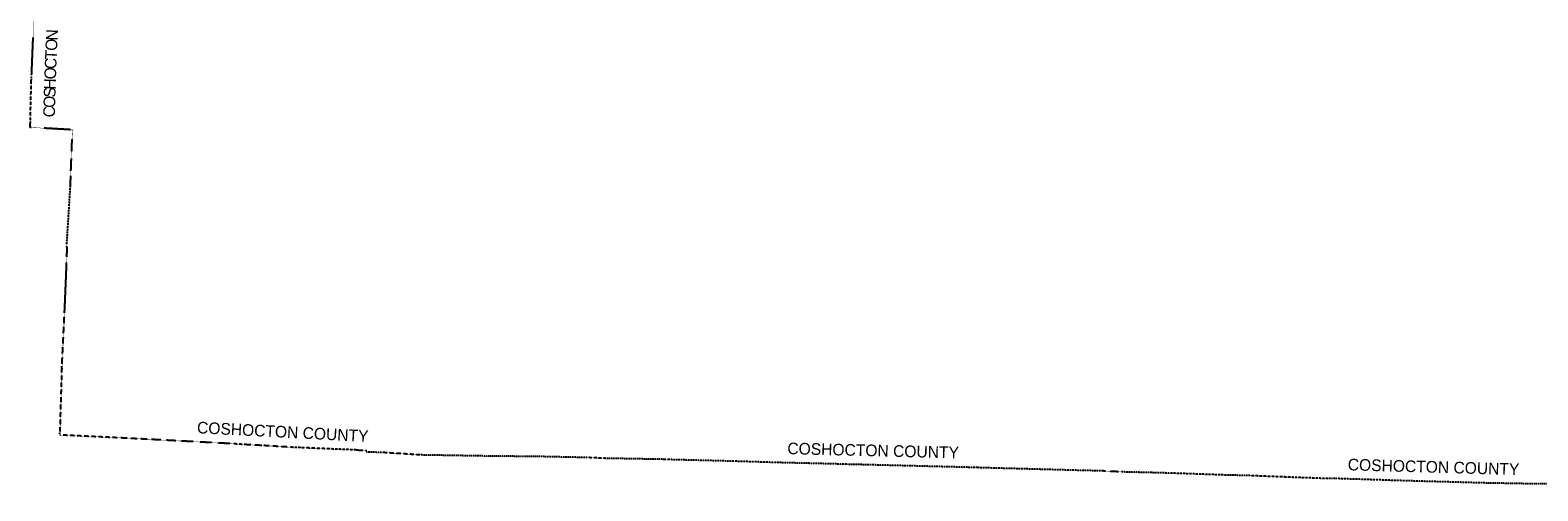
# Model space of a CAD drawing. Header units: feet. Extents: x 2045852 to 2423567, y 671180 to 1091522.
# Tile 1 of 101: x 2053400 to 2182647, y 784512 to 824036. Entities that reach past the tile are written whole.
import ezdxf

# ---------------------------------------------------------------- set-up
doc = ezdxf.new("R2010")
doc.units = ezdxf.units.FT
doc.header["$MEASUREMENT"] = 0
doc.linetypes.add('OhDOT_USTN3', pattern=[0.22, 0.165, -0.055])
doc.layers.add('GM_X_Adjacent_County', color=7, linetype='OhDOT_USTN3')
doc.layers.add('GM_X_Adjacent_County_Text', color=7, linetype='Continuous')
doc.styles.add('Style-font30', font='font30.shx')

msp = doc.modelspace()

# ---------------------------------------------------------------- linework, layer by layer
at = {"layer": 'GM_X_Adjacent_County', "flags": 128}
msp.add_lwpolyline([(2055376, 868233), (2055437, 869889), (2055459, 870464), (2055530, 873508), (2055764, 878233), (2055758, 878857), (2055830, 881597), (2056003, 886437), (2056178, 889804), (2056304, 892311), (2056314, 893810), (2056323, 894207), (2056355, 894845), (2060196, 894675), (2061668, 894542), (2065690, 894451), (2067045, 894347), (2071527, 894132), (2072903, 894150), (2073366, 894159), (2078247, 893884), (2082558, 893765), (2082580, 893764), (2082673, 893758), (2082695, 893757), (2083692, 893691), (2083702, 894131), (2089854, 893908), (2092292, 893851), (2092542, 893858), (2093268, 893808), (2095267, 893745), (2095455, 893743), (2095735, 893740), (2098686, 893625), (2099655, 893586), (2100554, 893561), (2107670, 893283), (2110384, 893155), (2110474, 893160), (2110512, 893162), (2110795, 893147), (2110811, 893303), (2116405, 893101), (2118674, 893029), (2120796, 892962), (2122115, 892936), (2125528, 892829), (2126586, 892783), (2133929, 892555), (2134097, 892564), (2134909, 892546), (2135844, 892519), (2137174, 892455), (2137188, 892236), (2140164, 892180), (2140561, 892214), (2141822, 892165), (2142471, 892167), (2146041, 892159), (2146220, 892159), (2148650, 892118), (2151827, 892125), (2156717, 892056), (2161724, 891991), (2162059, 891986), (2165990, 891878), (2166060, 891887), (2166283, 891892), (2166648, 891888), (2166949, 891886), (2167589, 891878), (2167714, 891873), (2167811, 891862), (2167853, 891857), (2168094, 891848), (2168330, 891857), (2169050, 891851), (2169107, 891848), (2170313, 891811), (2170474, 891814), (2170603, 891811), (2171037, 891804), (2171271, 891804), (2171339, 891822), (2171396, 891828), (2171488, 891826), (2171547, 891818), (2171600, 891797), (2171656, 891792), (2172764, 891773), (2174046, 891726), (2177271, 891621), (2183220, 891533), (2183278, 891547), (2183379, 891551), (2183912, 891545), (2184751, 891528), (2185669, 891509), (2187712, 891472), (2188613, 891479), (2188560, 890861), (2188532, 889441), (2188495, 887582), (2188490, 887264), (2188476, 886476), (2188403, 882186), (2188318, 879030), (2188182, 873967), (2188124, 871834), (2188110, 871364), (2188007, 867963), (2187948, 866033), (2187948, 865755), (2187925, 864628), (2187922, 864462), (2188457, 864449), (2188982, 864436), (2189480, 864425), (2191445, 864378), (2194935, 864288), (2195196, 864286), (2195885, 864274), (2196092, 864258), (2196155, 864257), (2196205, 864256), (2197000, 864235), (2200260, 864139), (2201653, 864097), (2205877, 863971), (2207729, 863916), (2212338, 863778), (2213059, 863767), (2214760, 863784), (2214713, 862358), (2214722, 862314), (2214706, 862018), (2214692, 861891), (2214689, 861870), (2214685, 861780), (2214703, 861291), (2214652, 860056), (2214657, 859704), (2214547, 856204), (2214553, 855578), (2214525, 855349), (2214510, 854746), (2214499, 854314), (2214491, 853997), (2214493, 853816), (2214476, 853629), (2214462, 853287), (2214446, 852454), (2214443, 851558), (2214439, 851037), (2214406, 850297), (2214394, 848299), (2214325, 844752), (2214280, 842456), (2214173, 837651), (2214172, 837601), (2214161, 837071), (2214085, 833647), (2214067, 832866), (2213958, 828780), (2213920, 827376), (2213910, 827017), (2213899, 826592), (2213879, 825865), (2213815, 823503), (2213805, 823202), (2213726, 820713), (2213655, 818136), (2213627, 817102), (2213519, 810293), (2211708, 810261), (2208877, 810314), (2205367, 810447), (2203468, 810454), (2200937, 810583), (2200950, 808740), (2200952, 807861), (2200964, 807397), (2200980, 806737), (2200970, 806426), (2200888, 804628), (2200753, 800343), (2200641, 798124), (2200613, 796485), (2200360, 788620), (2200215, 784512), (2197403, 784594), (2196448, 784615), (2192357, 784731), (2188970, 784800), (2187545, 784831), (2187560, 785088), (2186773, 785099), (2185986, 785110), (2184036, 785130), (2182508, 785109), (2178156, 785186), (2171367, 785373), (2167840, 785488), (2165378, 785567), (2164755, 785559), (2161403, 785682), (2157930, 785822), (2156065, 785862), (2151084, 786035), (2149904, 786067), (2146904, 786139), (2145321, 786221), (2143205, 786272), (2134774, 786500), (2134472, 786514), (2125074, 786752), (2123597, 786785), (2123051, 786804), (2121618, 786840), (2117464, 786939), (2113442, 787063), (2108299, 787191), (2108195, 787194), (2107674, 787216), (2102727, 787302), (2101154, 787370), (2097434, 787447), (2092118, 787504), (2086903, 787592), (2085627, 787674), (2083555, 787806), (2083047, 787818), (2082245, 787837), (2082262, 787894), (2082269, 787947), (2081646, 787976), (2081389, 788004), (2081351, 788017), (2081304, 788025), (2079081, 788111), (2077057, 788200), (2076846, 788210), (2075903, 788245), (2073355, 788403), (2071924, 788476), (2070787, 788551), (2066322, 788788), (2063628, 788929), (2060806, 789071), (2055947, 789303), (2055950, 789428), (2055968, 789562), (2055974, 789769), (2056081, 793304), (2056132, 795032), (2056126, 795080), (2056131, 795278), (2056352, 799837), (2056382, 800495), (2056483, 802899), (2056539, 804360), (2056569, 805221), (2056542, 805719), (2056862, 810765), (2056847, 810908), (2056896, 811456), (2056881, 811520), (2056883, 811617), (2057020, 815247), (2057032, 815483), (2053533, 815684), (2053400, 815687), (2053420, 816169), (2053421, 816435), (2053499, 819706), (2053521, 820038), (2053768, 826142), (2053892, 828885), (2053974, 831534), (2054096, 834376), (2054175, 836924), (2054222, 838243), (2054399, 841942), (2054411, 842272), (2054575, 846927), (2054594, 847730), (2054625, 848376), (2054639, 848991), (2054715, 850940), (2054761, 852209), (2054857, 854576), (2054881, 854898), (2054879, 854963), (2054854, 855048), (2054896, 855720), (2054986, 859394), (2055262, 865248), (2055265, 865388)], close=True, dxfattribs=at)

# ---------------------------------------------------------------- texts
at = {"layer": 'GM_X_Adjacent_County_Text', "style": 'Style-font30'}
for s, rotation, p in [('N', 87.60085, (2055740, 823127)), ('T', 87.63859, (2055672, 821497)), ('O', 87.60445, (2055703, 822244)), ('O', 87.9783, (2055609, 819801)), ('C', 87.74434, (2055640, 820684)), ('H', 88.11732, (2055580, 818918)), ('O', 88.55095, (2055538, 817358)), ('S', 88.3867, (2055561, 818242)), ('C', 88.61899, (2055519, 816545)), ('COSHOCTON COUNTY', 357.05231, (2067686, 789459)), ('COSHOCTON COUNTY', 358.59185, (2118302, 787660)), ('COSHOCTON COUNTY', 358.3742, (2166342, 786278))]:
    msp.add_text(s, height=1000, rotation=rotation, dxfattribs=at).set_placement(p)

doc.saveas('drawing.dxf')
